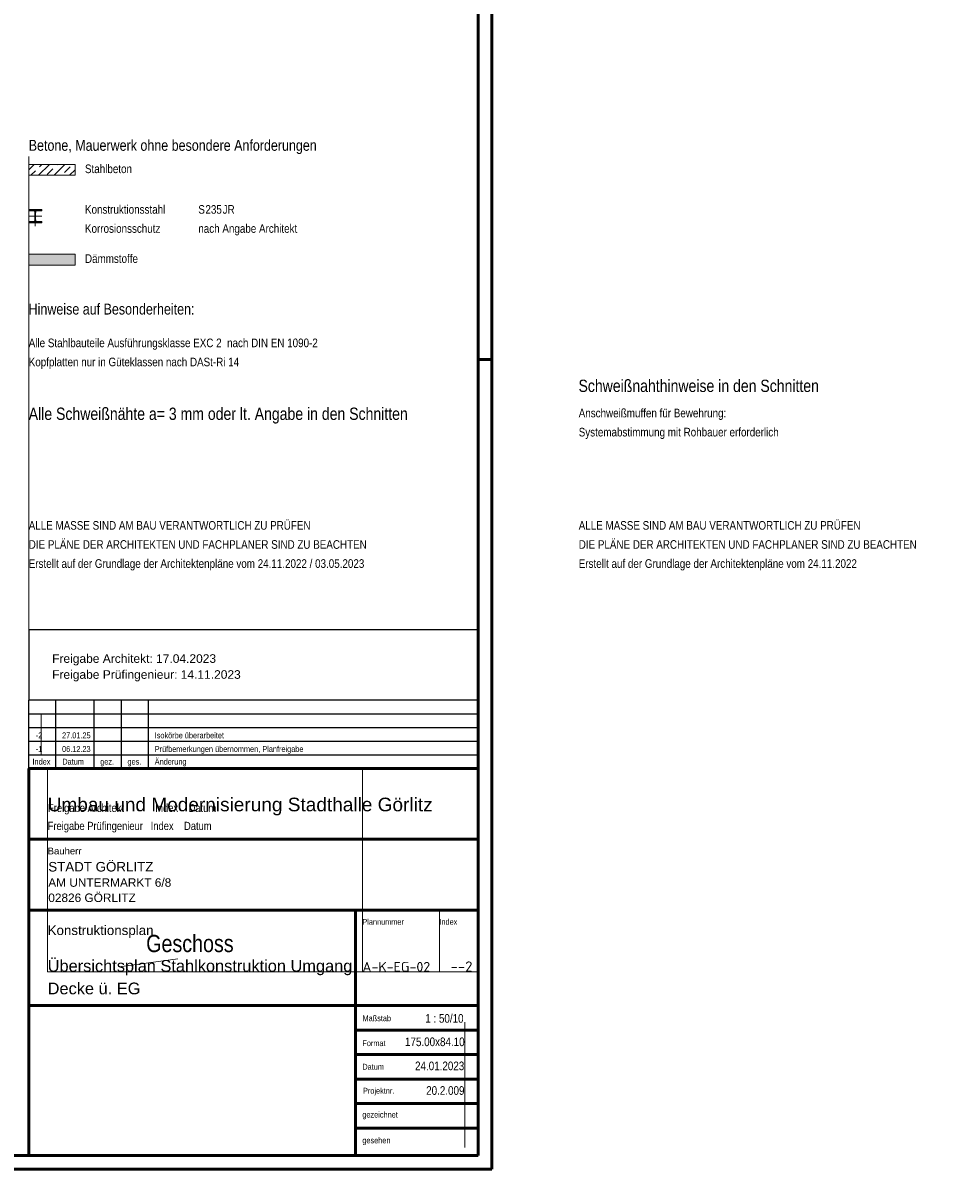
# Model space of a CAD drawing. Header units: millimetres. Extents: x 0 to 96, y -6 to 70.6.
# Tile 121 of 138: x 78.9 to 96, y 0 to 21. Entities that reach past the tile are written whole.
import ezdxf
from ezdxf.enums import TextEntityAlignment as Align

# ---------------------------------------------------------------- set-up
doc = ezdxf.new("R2010")
doc.units = ezdxf.units.MM
doc.linetypes.add('DASHDOT', pattern=[1, 0.5, -0.25, 0, -0.25])
doc.styles.add('Arial', font='arial.ttf')
doc.styles.add('Arial Narrow', font='ARIALN.TTF')
doc.styles.add('isocp', font='isocp', dxfattribs={"width": 1.1})

msp = doc.modelspace()

# ---------------------------------------------------------------- hatches: boundary and pattern name
at = {"lineweight": 13}
h = msp.add_hatch(dxfattribs=at)
h.set_pattern_fill('bB', color=6, scale=0.01, angle=45, style=0, pattern_type=2)
h.set_pattern_definition([(45, (0, 0), (-0.14142136, 0.14142136), [0.15, -0.1]), (45, (-0.07071, 0.07071), (-0.14142136, 0.14142136), [])])
h.paths.add_polyline_path([(79.85, 18.4296393), (79.85, 18.2296393), (79, 18.2296393), (79, 18.4296393)])
at = {"lineweight": 50, "true_color": 0x000000}
msp.add_hatch(color=18, dxfattribs=at).paths.add_polyline_path([(79, 17.3596568), (79.24, 17.3596568), (79.24, 17.3816568), (79.1505, 17.3816568), (79.1500857, 17.3816604), (79.1496716, 17.3816711), (79.1492577, 17.381689), (79.1488442, 17.381714), (79.1484312, 17.3817462), (79.1480188, 17.3817854), (79.1476071, 17.3818318), (79.1471963, 17.3818853), (79.1467865, 17.3819459), (79.1463778, 17.3820135), (79.1459703, 17.3820882), (79.1455642, 17.3821699), (79.1451595, 17.3822586), (79.1447564, 17.3823542), (79.1443551, 17.3824568), (79.1439555, 17.3825664), (79.1435579, 17.3826828), (79.1431624, 17.382806), (79.1427691, 17.3829361), (79.1423781, 17.3830729), (79.1419895, 17.3832164), (79.1416034, 17.3833667), (79.14122, 17.3835236), (79.1408393, 17.383687), (79.1404616, 17.3838571), (79.1400868, 17.3840336), (79.1397151, 17.3842165), (79.1393466, 17.3844059), (79.1389815, 17.3846016), (79.1386198, 17.3848035), (79.1382616, 17.3850117), (79.1379071, 17.385226), (79.1375563, 17.3854464), (79.1372094, 17.3856728), (79.1368664, 17.3859052), (79.1365276, 17.3861435), (79.1361928, 17.3863876), (79.1358624, 17.3866374), (79.1355362, 17.3868929), (79.1352146, 17.387154), (79.1348975, 17.3874205), (79.1345851, 17.3876926), (79.1342774, 17.3879699), (79.1339745, 17.3882526), (79.1336765, 17.3885404), (79.1333836, 17.3888334), (79.1330958, 17.3891313), (79.1328131, 17.3894342), (79.1325357, 17.3897419), (79.1322637, 17.3900543), (79.1319971, 17.3903714), (79.131736, 17.3906931), (79.1314806, 17.3910192), (79.1312307, 17.3913496), (79.1309867, 17.3916844), (79.1307484, 17.3920233), (79.130516, 17.3923662), (79.1302896, 17.3927131), (79.1300692, 17.3930639), (79.1298549, 17.3934184), (79.1296467, 17.3937766), (79.1294447, 17.3941383), (79.1292491, 17.3945035), (79.1290597, 17.3948719), (79.1288767, 17.3952436), (79.1287002, 17.3956184), (79.1285302, 17.3959962), (79.1283667, 17.3963768), (79.1282099, 17.3967602), (79.1280596, 17.3971463), (79.1279161, 17.3975349), (79.1277792, 17.3979259), (79.1276492, 17.3983193), (79.1275259, 17.3987148), (79.1274095, 17.3991124), (79.1273, 17.3995119), (79.1271974, 17.3999133), (79.1271017, 17.4003163), (79.127013, 17.400721), (79.1269313, 17.4011271), (79.1268567, 17.4015346), (79.126789, 17.4019433), (79.1267285, 17.4023531), (79.126675, 17.4027639), (79.1266286, 17.4031756), (79.1265893, 17.403588), (79.1265572, 17.404001), (79.1265322, 17.4044146), (79.1265143, 17.4048284), (79.1265036, 17.4052426), (79.1265, 17.4056568), (79.1265, 17.5536568), (79.1265036, 17.5540711), (79.1265143, 17.5544852), (79.1265322, 17.5548991), (79.1265572, 17.5553126), (79.1265893, 17.5557256), (79.1266286, 17.556138), (79.126675, 17.5565497), (79.1267285, 17.5569605), (79.126789, 17.5573703), (79.1268567, 17.557779), (79.1269313, 17.5581865), (79.127013, 17.5585927), (79.1271017, 17.5589973), (79.1271974, 17.5594004), (79.1273, 17.5598018), (79.1274095, 17.5602013), (79.1275259, 17.5605989), (79.1276492, 17.5609944), (79.1277792, 17.5613877), (79.1279161, 17.5617787), (79.1280596, 17.5621673), (79.1282099, 17.5625534), (79.1283667, 17.5629368), (79.1285302, 17.5633175), (79.1287002, 17.5636953), (79.1288767, 17.56407), (79.1290597, 17.5644417), (79.1292491, 17.5648102), (79.1294447, 17.5651753), (79.1296467, 17.565537), (79.1298549, 17.5658952), (79.1300692, 17.5662497), (79.1302896, 17.5666005), (79.130516, 17.5669474), (79.1307484, 17.5672904), (79.1309867, 17.5676293), (79.1312307, 17.567964), (79.1314806, 17.5682945), (79.131736, 17.5686206), (79.1319971, 17.5689422), (79.1322637, 17.5692593), (79.1325357, 17.5695718), (79.1328131, 17.5698795), (79.1330958, 17.5701823), (79.1333836, 17.5704803), (79.1336765, 17.5707732), (79.1339745, 17.5710611), (79.1342774, 17.5713437), (79.1345851, 17.5716211), (79.1348975, 17.5718931), (79.1352146, 17.5721597), (79.1355362, 17.5724208), (79.1358624, 17.5726763), (79.1361928, 17.5729261), (79.1365276, 17.5731702), (79.1368664, 17.5734084), (79.1372094, 17.5736408), (79.1375563, 17.5738673), (79.1379071, 17.5740877), (79.1382616, 17.574302), (79.1386198, 17.5745101), (79.1389815, 17.5747121), (79.1393466, 17.5749078), (79.1397151, 17.5750971), (79.1400868, 17.5752801), (79.1404616, 17.5754566), (79.1408393, 17.5756266), (79.14122, 17.5757901), (79.1416034, 17.575947), (79.1419895, 17.5760972), (79.1423781, 17.5762408), (79.1427691, 17.5763776), (79.1431624, 17.5765077), (79.1435579, 17.5766309), (79.1439555, 17.5767473), (79.1443551, 17.5768568), (79.1447564, 17.5769594), (79.1451595, 17.5770551), (79.1455642, 17.5771438), (79.1459703, 17.5772255), (79.1463778, 17.5773002), (79.1467865, 17.5773678), (79.1471963, 17.5774284), (79.1476071, 17.5774818), (79.1480188, 17.5775282), (79.1484312, 17.5775675), (79.1488442, 17.5775996), (79.1492577, 17.5776247), (79.1496716, 17.5776425), (79.1500857, 17.5776533), (79.1505, 17.5776568), (79.24, 17.5776568), (79.24, 17.5996568), (79, 17.5996568), (79, 17.5776568), (79.0895, 17.5776568), (79.0899143, 17.5776533), (79.0903284, 17.5776425), (79.0907423, 17.5776247), (79.0911558, 17.5775996), (79.0915688, 17.5775675), (79.0919812, 17.5775282), (79.0923929, 17.5774818), (79.0928037, 17.5774284), (79.0932135, 17.5773678), (79.0936222, 17.5773002), (79.0940297, 17.5772255), (79.0944358, 17.5771438), (79.0948405, 17.5770551), (79.0952436, 17.5769594), (79.0956449, 17.5768568), (79.0960445, 17.5767473), (79.0964421, 17.5766309), (79.0968376, 17.5765077), (79.0972309, 17.5763776), (79.0976219, 17.5762408), (79.0980105, 17.5760972), (79.0983966, 17.575947), (79.09878, 17.5757901), (79.0991607, 17.5756266), (79.0995384, 17.5754566), (79.0999132, 17.5752801), (79.1002849, 17.5750971), (79.1006534, 17.5749078), (79.1010185, 17.5747121), (79.1013802, 17.5745101), (79.1017384, 17.574302), (79.1020929, 17.5740877), (79.1024437, 17.5738673), (79.1027906, 17.5736408), (79.1031336, 17.5734084), (79.1034724, 17.5731702), (79.1038072, 17.5729261), (79.1041376, 17.5726763), (79.1044638, 17.5724208), (79.1047854, 17.5721597), (79.1051025, 17.5718931), (79.1054149, 17.5716211), (79.1057226, 17.5713437), (79.1060255, 17.5710611), (79.1063235, 17.5707732), (79.1066164, 17.5704803), (79.1069042, 17.5701823), (79.1071869, 17.5698795), (79.1074643, 17.5695718), (79.1077363, 17.5692593), (79.1080029, 17.5689422), (79.108264, 17.5686206), (79.1085194, 17.5682945), (79.1087693, 17.567964), (79.1090133, 17.5676293), (79.1092516, 17.5672904), (79.109484, 17.5669474), (79.1097104, 17.5666005), (79.1099308, 17.5662497), (79.1101451, 17.5658952), (79.1103533, 17.565537), (79.1105553, 17.5651753), (79.1107509, 17.5648102), (79.1109403, 17.5644417), (79.1111233, 17.56407), (79.1112998, 17.5636953), (79.1114698, 17.5633175), (79.1116333, 17.5629368), (79.1117901, 17.5625534), (79.1119404, 17.5621673), (79.1120839, 17.5617787), (79.1122208, 17.5613877), (79.1123508, 17.5609944), (79.1124741, 17.5605989), (79.1125905, 17.5602013), (79.1127, 17.5598018), (79.1128026, 17.5594004), (79.1128983, 17.5589973), (79.112987, 17.5585927), (79.1130687, 17.5581865), (79.1131433, 17.557779), (79.113211, 17.5573703), (79.1132715, 17.5569605), (79.113325, 17.5565497), (79.1133714, 17.556138), (79.1134107, 17.5557256), (79.1134428, 17.5553126), (79.1134678, 17.5548991), (79.1134857, 17.5544852), (79.1134964, 17.5540711), (79.1135, 17.5536568), (79.1135, 17.4056568), (79.1134964, 17.4052426), (79.1134857, 17.4048284), (79.1134678, 17.4044146), (79.1134428, 17.404001), (79.1134107, 17.403588), (79.1133714, 17.4031756), (79.113325, 17.4027639), (79.1132715, 17.4023531), (79.113211, 17.4019433), (79.1131433, 17.4015346), (79.1130687, 17.4011271), (79.112987, 17.400721), (79.1128983, 17.4003163), (79.1128026, 17.3999133), (79.1127, 17.3995119), (79.1125905, 17.3991124), (79.1124741, 17.3987148), (79.1123508, 17.3983193), (79.1122208, 17.3979259), (79.1120839, 17.3975349), (79.1119404, 17.3971463), (79.1117901, 17.3967602), (79.1116333, 17.3963768), (79.1114698, 17.3959962), (79.1112998, 17.3956184), (79.1111233, 17.3952436), (79.1109403, 17.3948719), (79.1107509, 17.3945035), (79.1105553, 17.3941383), (79.1103533, 17.3937766), (79.1101451, 17.3934184), (79.1099308, 17.3930639), (79.1097104, 17.3927131), (79.109484, 17.3923662), (79.1092516, 17.3920233), (79.1090133, 17.3916844), (79.1087693, 17.3913496), (79.1085194, 17.3910192), (79.108264, 17.3906931), (79.1080029, 17.3903714), (79.1077363, 17.3900543), (79.1074643, 17.3897419), (79.1071869, 17.3894342), (79.1069042, 17.3891313), (79.1066164, 17.3888334), (79.1063235, 17.3885404), (79.1060255, 17.3882526), (79.1057226, 17.3879699), (79.1054149, 17.3876926), (79.1051025, 17.3874205), (79.1047854, 17.387154), (79.1044638, 17.3868929), (79.1041376, 17.3866374), (79.1038072, 17.3863876), (79.1034724, 17.3861435), (79.1031336, 17.3859052), (79.1027906, 17.3856728), (79.1024437, 17.3854464), (79.1020929, 17.385226), (79.1017384, 17.3850117), (79.1013802, 17.3848035), (79.1010185, 17.3846016), (79.1006534, 17.3844059), (79.1002849, 17.3842165), (79.0999132, 17.3840336), (79.0995384, 17.3838571), (79.0991607, 17.383687), (79.09878, 17.3835236), (79.0983966, 17.3833667), (79.0980105, 17.3832164), (79.0976219, 17.3830729), (79.0972309, 17.3829361), (79.0968376, 17.382806), (79.0964421, 17.3826828), (79.0960445, 17.3825664), (79.0956449, 17.3824568), (79.0952436, 17.3823542), (79.0948405, 17.3822586), (79.0944358, 17.3821699), (79.0940297, 17.3820882), (79.0936222, 17.3820135), (79.0932135, 17.3819459), (79.0928037, 17.3818853), (79.0923929, 17.3818318), (79.0919812, 17.3817854), (79.0915688, 17.3817462), (79.0911558, 17.381714), (79.0907423, 17.381689), (79.0903284, 17.3816711), (79.0899143, 17.3816604), (79.0895, 17.3816568), (79, 17.3816568)])
at = {"lineweight": 50, "true_color": 0xe0ddbe}
msp.add_hatch(color=254, dxfattribs=at).paths.add_polyline_path([(79.85, 16.7825457), (79.85, 16.5825457), (79, 16.5825457), (79, 16.7825457)])

# ---------------------------------------------------------------- linework, layer by layer
at = {"color": 4, "linetype": 'Continuous', "lineweight": 50}
for p, q in [((87.5, 0), (87.5, 42.05)), ((87.25, 0.25), (87.25, 41.8)), ((79, 0.25), (79, 7.35)), ((79, 7.35), (87.25, 7.35)), ((87.25, 7.35), (87.25, 1.7499962)), ((87.25, 6.05), (79, 6.05)), ((87.25, 5), (87.25, 4.75)), ((87.25, 4.75), (79, 4.75)), ((85, 4.75), (85, 0.25)), ((79, 3), (87.25, 3)), ((87.25, 2.55), (85, 2.55)), ((87.25, 2.1), (85, 2.1)), ((87.25, 1.7499962), (87.25, 0.25)), ((87.25, 1.65), (85, 1.65)), ((87.25, 1.2), (85, 1.2)), ((87.25, 0.75), (85, 0.75)), ((1, 0.25), (87.25, 0.25)), ((87.25, 0.25), (79, 0.25)), ((84.6729921, 0.25), (80.023422, 0.25)), ((0, 0), (87.5, 0))]:
    msp.add_line(p, q, dxfattribs=at)
at = {"color": 3, "linetype": 'Continuous', "lineweight": 25}
for p, q in [((87.25, 8.6), (87.25, 18.931111)), ((79, 9.8980988), (87.25, 9.8980988)), ((79, 9.8980988), (79, 8.6)), ((79, 7.35), (79, 8.6)), ((87.25, 8.6), (79, 8.6)), ((79.5, 7.35), (79.5, 8.6)), ((80.2, 7.35), (80.2, 8.6)), ((80.7, 7.35), (80.7, 8.6)), ((81.2, 7.35), (81.2, 8.6)), ((87.25, 7.35), (87.25, 8.6)), ((79, 8.35), (87.25, 8.35)), ((79, 8.1), (87.25, 8.1)), ((79, 7.85), (87.25, 7.85)), ((79, 7.6), (87.25, 7.6))]:
    msp.add_line(p, q, dxfattribs=at)
at = {"color": 9, "linetype": 'Continuous', "lineweight": 0}
for p, q in [((79, 8.4), (79, 18.575431)), ((79.054, 17.5996568), (79.054, 17.5776568)), ((79.1035, 17.5536568), (79.1365, 17.5536568)), ((79.186, 17.5996568), (79.186, 17.5776568)), ((79.1035, 17.4056568), (79.1365, 17.4056568)), ((79.225366, 8.35), (79.225366, 7.6)), ((79.347521, 3.6199846), (79.347521, 7.35)), ((85.1229535, 7.35), (85.1229535, 3.6199846)), ((86.5368, 4.75), (86.5368, 3.6199846)), ((81.7346722, 3.8563076), (80.6601096, 3.711655)), ((79.347521, 3.6199846), (87.25, 3.6199846)), ((87.001833, 2.695755), (87.001833, 0.3933712))]:
    msp.add_line(p, q, dxfattribs=at)
at = {"color": 5, "linetype": 'Continuous', "lineweight": 18}
for p, q in [((79.85, 18.4296393), (79, 18.4296393)), ((79, 18.4296393), (79, 18.2296393)), ((79.85, 18.2296393), (79.85, 18.4296393)), ((79, 18.2296393), (79.85, 18.2296393)), ((79, 17.5996568), (79.24, 17.5996568)), ((79, 17.5996568), (79, 17.5776568)), ((79, 17.5776568), (79.0895, 17.5776568)), ((79.1135, 17.4056568), (79.1135, 17.5536568)), ((79.1265, 17.4056568), (79.1265, 17.5536568)), ((79.24, 17.5776568), (79.1505, 17.5776568)), ((79.24, 17.5996568), (79.24, 17.5776568)), ((79, 17.3816568), (79.0895, 17.3816568)), ((79, 17.3816568), (79, 17.3596568)), ((79, 17.3596568), (79.24, 17.3596568)), ((79.24, 17.3816568), (79.1505, 17.3816568)), ((79.24, 17.3816568), (79.24, 17.3596568)), ((79.85, 16.7825457), (79, 16.7825457)), ((79, 16.7825457), (79, 16.5825457)), ((79.85, 16.5825457), (79.85, 16.7825457)), ((79, 16.5825457), (79.85, 16.5825457))]:
    msp.add_line(p, q, dxfattribs=at)
at = {"color": 9, "linetype": 'DASHDOT', "lineweight": 0, "ltscale": 0.5}
for p, q in [((79.24, 17.4796568), (79, 17.4796568)), ((79.12, 17.2996568), (79.12, 17.6596568))]:
    msp.add_line(p, q, dxfattribs=at)
at = {"color": 4, "linetype": 'Continuous', "lineweight": 50, "ltscale": 0.2}
msp.add_line((87.5, 14.85), (87.25, 14.85), dxfattribs=at)
at = {"color": 5, "linetype": 'Continuous', "lineweight": 18}
for centre, start, end in [((79.0895, 17.5536568), 0, 90), ((79.1505, 17.5536568), 90, 180), ((79.0895, 17.4056568), 270, 0), ((79.1505, 17.4056568), 180, 270)]:
    msp.add_arc(centre, 0.024, start, end, dxfattribs=at)

# ---------------------------------------------------------------- texts
at = {"color": 2, "lineweight": 35}
for s, height, style, p in [('Betone, Mauerwerk ohne besondere Anforderungen', 0.2, 'Arial Narrow', (79, 18.6796403)), ('Stahlbeton', 0.1575, 'Arial Narrow', (80.03246, 18.270012)), ('Konstruktionsstahl', 0.1575, 'Arial Narrow', (80.03246, 17.5250968)), ('S', 0.1575, 'Arial Narrow', (82.11263, 17.5250988)), ('235', 0.1575, 'Arial Narrow', (82.24313, 17.5250988)), ('JR', 0.1575, 'Arial Narrow', (82.55859, 17.5250988)), ('Korrosionsschutz', 0.1575, 'Arial Narrow', (80.03246, 17.1750978)), ('nach Angabe Architekt', 0.1575, 'Arial Narrow', (82.11263, 17.1750998)), ('Dämmstoffe', 0.1575, 'Arial Narrow', (80.03246, 16.6229184)), ('Hinweise auf Besonderheiten:', 0.2, 'Arial Narrow', (78.998599, 15.6758603)), ('Alle Stahlbauteile Ausführungsklasse EXC 2  nach DIN EN 1090-2', 0.1575, 'Arial Narrow', (79, 15.0768208)), ('Kopfplatten nur in Güteklassen nach DASt-Ri 14', 0.1575, 'Arial Narrow', (79, 14.7268208)), ('Anschweißmuffen für Bewehrung:', 0.1575, 'Arial Narrow', (89.094074, 13.7899129)), ('Systemabstimmung mit Rohbauer erforderlich', 0.1575, 'Arial Narrow', (89.094074, 13.4399129)), ('ALLE MASSE SIND AM BAU VERANTWORTLICH ZU PRÜFEN', 0.1575, 'Arial Narrow', (79, 11.7288988)), ('ALLE MASSE SIND AM BAU VERANTWORTLICH ZU PRÜFEN', 0.1575, 'Arial Narrow', (89.094074, 11.7288959)), ('DIE PLÄNE DER ARCHITEKTEN UND FACHPLANER SIND ZU BEACHTEN', 0.1575, 'Arial Narrow', (79, 11.3788988)), ('DIE PLÄNE DER ARCHITEKTEN UND FACHPLANER SIND ZU BEACHTEN', 0.1575, 'Arial Narrow', (89.094074, 11.3789007)), ('Erstellt auf der Grundlage der Architektenpläne vom 24.11.2022 / 03.05.2023', 0.1575, 'Arial Narrow', (79, 11.0288988)), ('Erstellt auf der Grundlage der Architektenpläne vom 24.11.2022', 0.1575, 'Arial Narrow', (89.094074, 11.0289007)), ('Umbau und Modernisierung Stadthalle Görlitz', 0.25, 'Arial', (79.347521, 6.562896)), ('STADT GÖRLITZ', 0.175, 'Arial', (79.359103, 5.458769)), ('AM UNTERMARKT 6/8', 0.1555, 'Arial', (79.359103, 5.178869)), ('02826 GÖRLITZ', 0.1555, 'Arial', (79.359103, 4.898969)), ('Konstruktionsplan', 0.175, 'Arial', (79.347521, 4.293234))]:
    msp.add_text(s, height=height, dxfattribs=dict(at, style=style)).set_placement(p)
at = {"color": 4, "lineweight": 50}
for s, height, style, p in [('Schweißnahthinweise in den Schnitten', 0.225, 'Arial Narrow', (89.0896695, 14.2552445)), ('Alle Schweißnähte a= 3 mm oder lt. Angabe in den Schnitten', 0.225, 'Arial Narrow', (79, 13.7428017)), ('Übersichtsplan Stahlkonstruktion Umgang', 0.215, 'Arial', (79.347521, 3.6199846)), ('Decke ü. EG', 0.215, 'Arial', (79.347521, 3.2059846))]:
    msp.add_text(s, height=height, dxfattribs=dict(at, style=style)).set_placement(p)
at = {"color": 3, "lineweight": 25}
for s, height, style, p in [('Freigabe Architekt: 17.04.2023', 0.1575, 'Arial', (79.4296903, 9.286216)), ('Freigabe Prüfingenieur: 14.11.2023', 0.1575, 'Arial', (79.4296903, 8.993623)), ('-2', 0.1075, 'Arial Narrow', (79.1297651, 7.9015587)), ('27.01.25', 0.1075, 'Arial Narrow', (79.6121321, 7.9018488)), ('Isokörbe überarbeitet', 0.1075, 'Arial Narrow', (81.312225, 7.9018488)), ('-1', 0.1075, 'Arial Narrow', (79.1297651, 7.6515587)), ('06.12.23', 0.1075, 'Arial Narrow', (79.6121321, 7.6518488)), ('Prüfbemerkungen übernommen, Planfreigabe', 0.1075, 'Arial Narrow', (81.312225, 7.6518488)), ('Index', 0.1075, 'Arial Narrow', (79.068945, 7.4199135)), ('Datum', 0.1075, 'Arial Narrow', (79.616406, 7.4199135)), ('gez.', 0.1075, 'Arial Narrow', (80.312225, 7.4199135)), ('ges.', 0.1075, 'Arial Narrow', (80.812225, 7.4199135)), ('Änderung', 0.1075, 'Arial Narrow', (81.312225, 7.4199135)), ('Bauherr', 0.125, 'Arial', (79.347521, 5.772352)), ('Plannummer', 0.1075, 'Arial Narrow', (85.122954, 4.481968)), ('Index', 0.1075, 'Arial Narrow', (86.5368, 4.481968)), ('Maßstab', 0.1075, 'Arial Narrow', (85.126189, 2.713135)), ('Format', 0.1075, 'Arial Narrow', (85.122954, 2.255711)), ('Datum', 0.1075, 'Arial Narrow', (85.122954, 1.823087)), ('Projektnr.', 0.1075, 'Arial Narrow', (85.135187, 1.382927)), ('gezeichnet', 0.1075, 'Arial Narrow', (85.122954, 0.945074)), ('gesehen', 0.1075, 'Arial Narrow', (85.122954, 0.472371))]:
    msp.add_text(s, height=height, dxfattribs=dict(at, style=style)).set_placement(p)
at = {"color": 9, "lineweight": 0, "style": 'Arial Narrow'}
for s, height, p in [('Freigabe Architekt            Index    Datum', 0.15, (79.354747, 6.55)), ('Freigabe Prüfingenieur   Index    Datum', 0.15, (79.347521, 6.219832)), ('Geschoss', 0.315, (81.1560616, 3.980296))]:
    msp.add_text(s, height=height, dxfattribs=at).set_placement(p)
at = {"color": 3, "lineweight": 25, "style": 'isocp', "width": 1.15}
for s, height, p in [('A-K-EG-02', 0.18, (85.1229535, 3.6199846)), ('--2', 0.19, (86.74253, 3.6199846))]:
    msp.add_text(s, height=height, dxfattribs=at).set_placement(p)
at = {"color": 2, "lineweight": 35, "style": 'Arial Narrow'}
for s, p in [('1 : 50/10', (86.9800515, 2.684935)), ('175.00x84.10', (86.999648, 2.256007)), ('24.01.2023', (86.993227, 1.8140897)), ('20.2.009', (86.996647, 1.362305))]:
    msp.add_text(s, height=0.1575, dxfattribs=at).set_placement(p, align=Align.RIGHT)

doc.saveas('drawing.dxf')
